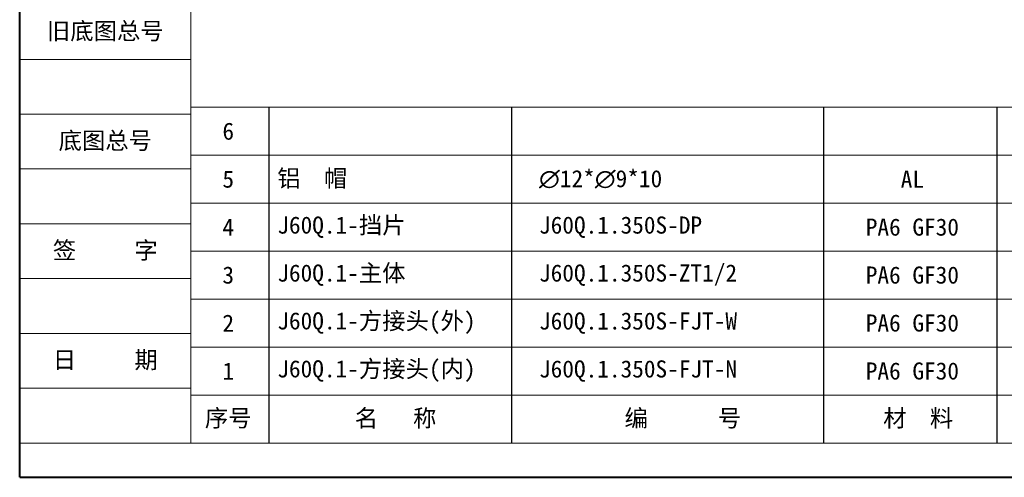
# Model space of a CAD drawing. Header units: millimetres. Extents: x -1374 to 811, y -432 to 1099.
# Tile 1 of 53: x -1374 to -633, y -432 to -88. Entities that reach past the tile are written whole.
import ezdxf

# ---------------------------------------------------------------- set-up
doc = ezdxf.new("R2010")
doc.units = ezdxf.units.MM
doc.linetypes.add('CENTER', pattern=[0.6, 0.375, -0.075, 0.075, -0.075])
doc.layers.add('标注线', color=7, linetype='Continuous', lineweight=15)
doc.styles.add('样式 3.5', font='仿宋_GB2312.ttf')
doc.styles.add('样式 6', font='仿宋_GB2312.ttf')

msp = doc.modelspace()

# ---------------------------------------------------------------- linework, layer by layer
at = {"color": 7, "lineweight": 40}
for q in [(-1374.106, 1098.694), (791.206, -432.491)]:
    msp.add_line((-1374.106, -432.491), q, dxfattribs=at)
at = {"color": 7, "lineweight": 13}
for q in [(-1245.219, 1072.916), (-162.563, -406.714)]:
    msp.add_line((-1245.219, -406.714), q, dxfattribs=at)
at = {"color": 7, "lineweight": 15}
for p, q in [((-1374.106, -118.006), (-1245.219, -118.006)), ((-1245.219, -154.094), (-389.483, -154.094)), ((-1374.106, -159.25), (-1245.219, -159.25)), ((-1245.219, -190.183), (-389.483, -190.183)), ((-1374.106, -200.494), (-1245.219, -200.494)), ((-1245.219, -226.271), (-389.483, -226.271)), ((-1374.106, -241.738), (-1245.219, -241.738)), ((-1245.219, -262.36), (-389.483, -262.36)), ((-1374.106, -282.982), (-1245.219, -282.982)), ((-1245.219, -298.448), (-389.483, -298.448)), ((-1374.106, -324.226), (-1245.219, -324.226)), ((-1245.219, -334.537), (-389.483, -334.537)), ((-1374.106, -365.47), (-1245.219, -365.47)), ((-1245.219, -370.625), (-162.563, -370.625)), ((-1374.106, -406.714), (-1245.219, -406.714))]:
    msp.add_line(p, q, dxfattribs=at)
at = {"color": 7}
for p, q in [((-1186.521, -154.094), (-1186.521, -406.714)), ((-1003.851, -154.094), (-1003.851, -406.714)), ((-768.869, -406.714), (-768.869, -154.094)), ((-638.48, -406.714), (-638.48, -154.094))]:
    msp.add_line(p, q, dxfattribs=at)

# ---------------------------------------------------------------- texts
at = {"color": 7, "linetype": 'CENTER', "lineweight": 18, "char_height": 12.88876, "width": 128.88761, "attachment_point": 5, "style": '样式 3.5'}
for s, insert in [('\\f宋体|b0|i0|c134|p2;旧底图总号', (-1309.662, -97.384)), ('\\f宋体|b0|i0|c134|p2;底图总号', (-1309.662, -179.872)), ('\\f宋体|b0|i0|c134|p2;签     字', (-1309.662, -262.36)), ('\\f宋体|b0|i0|c134|p2;日     期', (-1309.662, -344.848))]:
    msp.add_mtext(s, dxfattribs=dict(at, insert=insert))
at = {"layer": '标注线', "color": 7, "lineweight": 18, "style": '样式 6'}
for s, insert, char_height, width, attachment_point in [('{\\H1.389x;6}', (-1217.136, -172.138), 9.27991, 61.86605, 5), ('{\\H1.389x;铝  帽}', (-1180.216, -208.227), 9.27991, 231.97276, 4), ('{\\H1.389x;5}', (-1217.136, -208.227), 9.27991, 61.86605, 5), ('{\\fISOCPEUR|b0|i0|c0|p34;\\H1.389x;∅\\fFangSong_GB2312|b0|i0|c134|p49;12*\\fISOCPEUR|b0|i0|c0|p34;∅\\fFangSong_GB2312|b0|i0|c134|p49;9*10}', (-983.239, -208.227), 9.279908, 178.37794, 4), ('{\\H1.389x;AL}', (-702.229, -208.227), 9.27991, 73.07407, 5), ('{\\H1.389x;PA6 GF30}', (-702.229, -244.315), 9.27991, 73.07407, 5), ('{\\H1.389x;J60Q.1-挡片}', (-1180.216, -244.315), 9.27991, 231.97276, 4), ('{\\H1.389x;4}', (-1217.136, -244.315), 9.27991, 61.86605, 5), ('{\\H1.389x;J60Q.1.350S-DP}', (-983.239, -244.315), 9.27991, 178.37794, 4), ('{\\H1.389x;PA6 GF30}', (-702.229, -280.404), 9.27991, 73.07407, 5), ('{\\H1.389x;3}', (-1217.136, -280.404), 9.27991, 61.86605, 5), ('{\\H1.389x;J60Q.1-主体}', (-1180.216, -280.404), 9.27991, 178.53355, 4), ('{\\H1.389x;J60Q.1.350S-ZT1/2}', (-983.239, -280.404), 9.27991, 178.37794, 4), ('{\\H1.389x;PA6 GF30}', (-702.229, -316.492), 9.27991, 73.07407, 5), ('{\\H1.389x;2}', (-1217.136, -316.492), 9.27991, 61.86605, 5), ('{\\H1.389x;J60Q.1-方接头(外)}', (-1180.216, -316.492), 9.27991, 231.97276, 4), ('{\\H1.389x;J60Q.1.350S-FJT-W}', (-983.239, -316.492), 9.27991, 178.37794, 4), ('{\\H1.389x;PA6 GF30}', (-702.229, -352.581), 9.27991, 73.07407, 5), ('{\\H1.389x;1}', (-1217.136, -352.581), 9.27991, 61.86605, 5), ('{\\H1.389x;J60Q.1-方接头(内)}', (-1180.216, -352.581), 9.27991, 220.03698, 4), ('{\\H1.389x;J60Q.1.350S-FJT-N}', (-983.239, -352.581), 9.27991, 178.37794, 4), ('{\\H1.389x;序号}', (-1217.136, -388.669), 9.27991, 61.86605, 5), ('{\\H1.389x;名   称}', (-1091.209, -388.669), 9.27991, 123.42278, 5), ('{\\H1.389x;编      号}', (-874.989, -388.669), 9.27991, 178.37794, 5), ('{\\H1.389x; 材  料}', (-702.229, -388.669), 9.27991, 73.07407, 5)]:
    msp.add_mtext(s, dxfattribs=dict(at, insert=insert, char_height=char_height, width=width, attachment_point=attachment_point))

doc.saveas('drawing.dxf')
